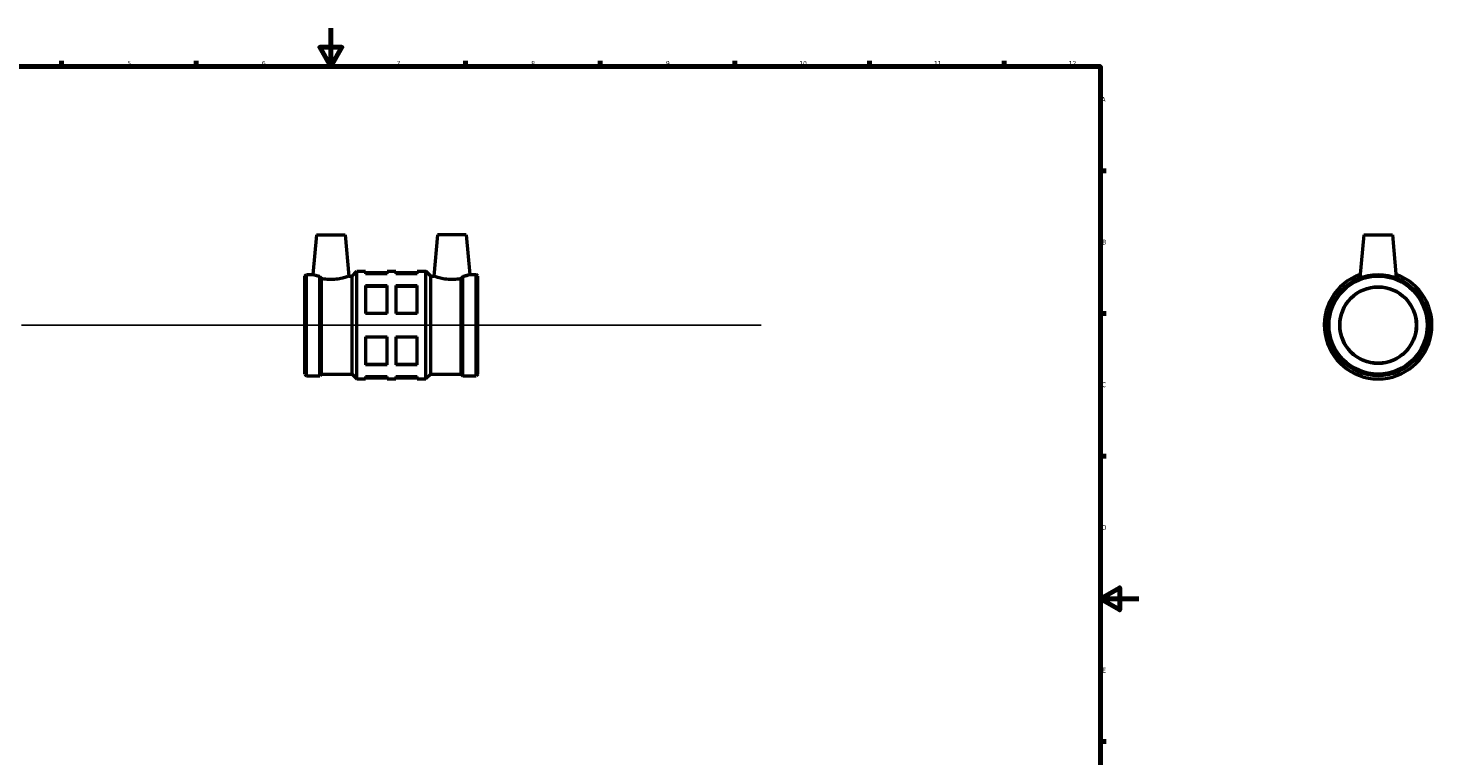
# Model space of a CAD drawing. Header units: millimetres. Extents: x -104 to 1014, y -155 to 1241.
# Tile 4 of 6: x 263 to 993, y 215 to 594. Entities that reach past the tile are written whole.
import ezdxf

# ---------------------------------------------------------------- set-up
doc = ezdxf.new("R2010")
doc.units = ezdxf.units.MM
for name, color, linetype, lineweight in [('Border (ISO)', 7, 'Continuous', 70), ('Sketch Geometry (ISO)', 7, 'Continuous', 25), ('Visible (ISO)', 7, 'Continuous', 50)]:
    doc.layers.add(name, color=color, linetype=linetype, lineweight=lineweight)
doc.styles.add('Note Text (ISO)', font='tahoma.ttf')

# ---------------------------------------------------------------- blocks, each defined once
blk = doc.blocks.new('Borders Default Border')
at = {"layer": 'Border (ISO)'}
for p, q in [((280.3333282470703, 574.000015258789), (280.3333282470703, 576.8999862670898)), ((350.4166793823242, 574.000015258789), (350.4166793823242, 576.8999862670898)), ((490.5833435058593, 574.000015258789), (490.5833435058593, 576.8999862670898)), ((560.6666564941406, 574.000015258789), (560.6666564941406, 576.8999862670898)), ((630.7500076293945, 574.000015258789), (630.7500076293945, 576.8999862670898)), ((700.8333587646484, 574.000015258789), (700.8333587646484, 576.8999862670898)), ((770.9166717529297, 574.000015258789), (770.9166717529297, 576.8999862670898)), ((820.999984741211, 519.7499847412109), (823.8999938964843, 519.7499847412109)), ((820.999984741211, 445.4999923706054), (823.8999938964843, 445.4999923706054)), ((820.999984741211, 371.25), (823.8999938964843, 371.25)), ((820.999984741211, 222.7499961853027), (823.8999938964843, 222.7499961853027))]:
    blk.add_line(p, q, dxfattribs=at)
at = {"layer": 'Border (ISO)', "flags": 128}
for points in [[(420.4999923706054, 594.0000152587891), (420.4999923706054, 574.000015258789), (414.7264862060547, 584.000015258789), (426.2734985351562, 584.000015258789), (420.4999923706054, 574.000015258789)], [(20, 20), (20, 574.000015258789), (820.999984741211, 574.000015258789), (820.999984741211, 20), (20, 20)], [(840.9999847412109, 297.0000076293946), (820.999984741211, 297.0000076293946), (830.9999847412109, 302.773494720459), (830.9999847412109, 291.2265014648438), (820.999984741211, 297.0000076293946)]]:
    blk.add_lwpolyline(points, dxfattribs=at)
at = {"layer": 'Border (ISO)', "color": 232, "true_color": 0xca0064, "char_height": 2.5, "attachment_point": 7, "style": 'Note Text (ISO)'}
for s, insert in [('5', (314.6429940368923, 574.3473257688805)), ('6', (384.6603272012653, 574.3473257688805)), ('7', (454.7676605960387, 574.3999999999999)), ('8', (524.8089938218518, 574.3432739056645)), ('9', (594.882327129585, 574.3513776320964)), ('10', (664.289654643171, 574.3473257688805)), ('11', (734.3729879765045, 574.3999999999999)), ('12', (804.4563213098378, 574.3999999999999)), ('A', (821.5865931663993, 555.625)), ('B', (821.8870346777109, 481.3749999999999)), ('C', (821.7277879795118, 407.0804294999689)), ('D', (821.7340768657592, 332.8750000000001)), ('E', (821.9356570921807, 258.6250000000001))]:
    blk.add_mtext(s, dxfattribs=dict(at, insert=insert))

msp = doc.modelspace()

# ---------------------------------------------------------------- linework, layer by layer
at = {"layer": 'Sketch Geometry (ISO)'}
msp.add_line((259.6312186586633, 439.4273716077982), (644.4312189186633, 439.4273716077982), dxfattribs=at)
at = {"layer": 'Visible (ISO)'}
for p, q in [((413.0312187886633, 486.4273716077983), (411.2219532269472, 465.7473716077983)), ((413.0312187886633, 486.4273716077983), (428.0312187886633, 486.4273716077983)), ((428.0312187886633, 486.4273716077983), (429.9095653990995, 464.9577716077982)), ((476.0312187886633, 486.4273716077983), (474.1528721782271, 464.9577716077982)), ((491.0312187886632, 486.4273716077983), (476.0312187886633, 486.4273716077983)), ((491.0312187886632, 486.4273716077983), (492.8404843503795, 465.7473716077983)), ((957.9637468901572, 486.4273716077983), (956.0004935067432, 463.9872827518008)), ((957.9637468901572, 486.4273716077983), (972.9637468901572, 486.4273716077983)), ((972.9637468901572, 486.4273716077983), (974.9270002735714, 463.9872827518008)), ((407.0312187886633, 464.9577716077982), (407.8208187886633, 465.7473716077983)), ((407.0312187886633, 413.8969716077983), (407.0312187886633, 464.9577716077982)), ((407.8208187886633, 413.1073716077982), (407.8208187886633, 465.7473716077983)), ((407.8208187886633, 465.7473716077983), (411.2219532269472, 465.7473716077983)), ((414.8416187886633, 413.1073716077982), (414.8416187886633, 464.6597072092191)), ((415.6312187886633, 413.8969716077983), (415.6312187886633, 463.6278253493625)), ((429.9095653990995, 464.9577716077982), (431.5616187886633, 464.9577716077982)), ((431.5616187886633, 464.9577716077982), (434.0312187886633, 467.4273716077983)), ((431.5616187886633, 413.8969716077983), (431.5616187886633, 464.9577716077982)), ((434.0312187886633, 411.4273716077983), (434.0312187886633, 467.4273716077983)), ((434.0312187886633, 467.4273716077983), (438.5312187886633, 467.4273716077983)), ((438.5312187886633, 467.4273716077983), (438.5312187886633, 466.1314462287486)), ((438.5312187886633, 466.8673716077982), (449.7812187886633, 466.8673716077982)), ((449.7812187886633, 466.1314462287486), (438.5312187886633, 466.1314462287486)), ((449.7812187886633, 466.1314462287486), (449.7812187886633, 467.4273716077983)), ((449.7812187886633, 467.4273716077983), (454.2812187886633, 467.4273716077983)), ((454.2812187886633, 467.4273716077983), (454.2812187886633, 466.1314462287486)), ((454.2812187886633, 466.8673716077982), (465.5312187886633, 466.8673716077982)), ((465.5312187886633, 466.1314462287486), (454.2812187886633, 466.1314462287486)), ((465.5312187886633, 466.1314462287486), (465.5312187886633, 467.4273716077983)), ((465.5312187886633, 467.4273716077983), (470.0312187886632, 467.4273716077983)), ((470.0312187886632, 411.4273716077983), (470.0312187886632, 467.4273716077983)), ((472.5008187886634, 464.9577716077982), (470.0312187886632, 467.4273716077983)), ((472.5008187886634, 413.8969716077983), (472.5008187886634, 464.9577716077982)), ((472.5008187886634, 464.9577716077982), (474.1528721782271, 464.9577716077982)), ((488.4312187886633, 413.8969716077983), (488.4312187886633, 463.6278253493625)), ((489.2208187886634, 413.1073716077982), (489.2208187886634, 464.6597072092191)), ((492.8404843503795, 465.7473716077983), (496.2416187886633, 465.7473716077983)), ((496.2416187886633, 413.1073716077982), (496.2416187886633, 465.7473716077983)), ((497.0312187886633, 464.9577716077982), (496.2416187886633, 465.7473716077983)), ((497.0312187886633, 413.8969716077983), (497.0312187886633, 464.9577716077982)), ((438.5312187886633, 460.0711370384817), (438.5312187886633, 445.4876807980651)), ((438.5312187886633, 460.0711370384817), (449.7812187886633, 460.0711370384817)), ((438.5312187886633, 459.658261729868), (449.7812187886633, 459.658261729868)), ((449.7812187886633, 445.4876807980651), (449.7812187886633, 460.0711370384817)), ((454.2812187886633, 460.0711370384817), (454.2812187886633, 445.4876807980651)), ((454.2812187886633, 460.0711370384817), (465.5312187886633, 460.0711370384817)), ((454.2812187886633, 459.658261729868), (465.5312187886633, 459.658261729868)), ((465.5312187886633, 445.4876807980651), (465.5312187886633, 460.0711370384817)), ((449.7812187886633, 445.4876807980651), (438.5312187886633, 445.4876807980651)), ((465.5312187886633, 445.4876807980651), (454.2812187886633, 445.4876807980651)), ((438.5312187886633, 433.3670624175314), (438.5312187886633, 418.7836061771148)), ((438.5312187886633, 433.3670624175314), (449.7812187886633, 433.3670624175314)), ((449.7812187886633, 418.7836061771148), (449.7812187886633, 433.3670624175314)), ((454.2812187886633, 433.3670624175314), (454.2812187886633, 418.7836061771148)), ((454.2812187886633, 433.3670624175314), (465.5312187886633, 433.3670624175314)), ((465.5312187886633, 418.7836061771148), (465.5312187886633, 433.3670624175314)), ((438.5312187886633, 419.1964814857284), (449.7812187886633, 419.1964814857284)), ((449.7812187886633, 418.7836061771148), (438.5312187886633, 418.7836061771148)), ((454.2812187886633, 419.1964814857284), (465.5312187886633, 419.1964814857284)), ((465.5312187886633, 418.7836061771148), (454.2812187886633, 418.7836061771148)), ((407.0312187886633, 413.8969716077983), (407.8208187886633, 413.1073716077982)), ((407.8208187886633, 413.1073716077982), (414.8416187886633, 413.1073716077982)), ((415.6312187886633, 413.8969716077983), (414.8416187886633, 413.1073716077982)), ((415.6312187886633, 413.8969716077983), (431.5616187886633, 413.8969716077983)), ((431.5616187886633, 413.8969716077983), (434.0312187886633, 411.4273716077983)), ((434.0312187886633, 411.4273716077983), (438.5312187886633, 411.4273716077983)), ((438.5312187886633, 412.7232969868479), (438.5312187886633, 411.4273716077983)), ((438.5312187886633, 412.7232969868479), (449.7812187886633, 412.7232969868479)), ((438.5312187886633, 411.9873716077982), (449.7812187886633, 411.9873716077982)), ((449.7812187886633, 411.4273716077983), (449.7812187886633, 412.7232969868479)), ((449.7812187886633, 411.4273716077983), (454.2812187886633, 411.4273716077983)), ((454.2812187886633, 412.7232969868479), (454.2812187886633, 411.4273716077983)), ((454.2812187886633, 412.7232969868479), (465.5312187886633, 412.7232969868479)), ((454.2812187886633, 411.9873716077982), (465.5312187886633, 411.9873716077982)), ((465.5312187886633, 411.4273716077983), (465.5312187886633, 412.7232969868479)), ((465.5312187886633, 411.4273716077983), (470.0312187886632, 411.4273716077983)), ((472.5008187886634, 413.8969716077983), (470.0312187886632, 411.4273716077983)), ((472.5008187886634, 413.8969716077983), (488.4312187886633, 413.8969716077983)), ((488.4312187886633, 413.8969716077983), (489.2208187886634, 413.1073716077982)), ((489.2208187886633, 413.1073716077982), (496.2416187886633, 413.1073716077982)), ((497.0312187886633, 413.8969716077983), (496.2416187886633, 413.1073716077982))]:
    msp.add_line(p, q, dxfattribs=at)
for centre, radius in [((965.4637468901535, 439.4273716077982), 26.32000000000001), ((965.4637468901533, 439.4273716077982), 25.53039999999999), ((965.4637468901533, 439.4273716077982), 20), ((965.4637468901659, 439.4273716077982), 19.8)]:
    msp.add_circle(centre, radius, dxfattribs=at)
msp.add_arc((965.4637468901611, 439.4273716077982), 28.00000000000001, 109.4019236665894, 70.59807633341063, dxfattribs=at)
for points, knots in [([(414.8416187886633, 464.6597072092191), (414.5097702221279, 464.7370574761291), (414.2003917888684, 464.8155640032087), (413.1025078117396, 465.110240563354), (412.3960016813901, 465.338750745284), (411.4554633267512, 465.6592300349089), (411.2219532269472, 465.7473716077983), (411.2219532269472, 465.7473716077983)], [3.448631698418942, 3.448631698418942, 3.448631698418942, 3.448631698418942, 3.572662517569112, 3.572662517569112, 3.92889884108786, 3.92889884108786, 4.285135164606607, 4.285135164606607, 4.285135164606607, 4.285135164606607]), ([(429.9095653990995, 464.9577716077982), (429.9095653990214, 464.9577716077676), (429.6741255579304, 464.865396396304), (428.7268120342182, 464.5294736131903), (428.0155126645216, 464.2898841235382), (426.3721435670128, 463.8298010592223), (425.3244311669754, 463.5776002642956), (423.0064863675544, 463.2134902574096), (421.7349044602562, 463.1083089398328), (419.3275331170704, 463.1083089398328), (418.0559512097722, 463.2134902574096), (416.4573906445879, 463.4645971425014), (416.0329480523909, 463.5435937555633), (415.6312187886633, 463.6278253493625)], [1.440719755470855, 1.440719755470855, 1.440719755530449, 1.440719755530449, 1.799973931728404, 1.799973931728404, 2.159228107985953, 2.159228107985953, 2.520333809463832, 2.520333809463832, 2.881439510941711, 2.881439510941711, 3.24254521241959, 3.24254521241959, 3.379509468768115, 3.379509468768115, 3.379509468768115, 3.379509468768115]), ([(488.4312187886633, 463.6278253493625), (488.0294895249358, 463.5435937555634), (487.6050469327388, 463.4645971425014), (486.0064863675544, 463.2134902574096), (484.7349044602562, 463.1083089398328), (483.5312187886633, 463.1083089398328), (482.3275331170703, 463.1083089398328), (481.0559512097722, 463.2134902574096), (478.7380064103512, 463.5776002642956), (477.6902940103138, 463.8298010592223), (476.046924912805, 464.2898841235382), (475.3356255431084, 464.5294736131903), (474.3883120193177, 464.865396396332), (474.1528721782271, 464.9577716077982), (474.1528721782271, 464.9577716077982)], [-0.4980699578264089, -0.4980699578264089, -0.4980699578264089, -0.4980699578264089, -0.3611057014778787, -0.3611057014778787, 0, 0, 0, 0.3611057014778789, 0.3611057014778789, 0.7222114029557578, 0.7222114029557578, 1.081465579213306, 1.081465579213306, 1.440719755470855, 1.440719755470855, 1.440719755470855, 1.440719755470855]), ([(492.8404843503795, 465.7473716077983), (492.840484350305, 465.7473716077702), (492.6069742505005, 465.6592300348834), (491.6664358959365, 465.338750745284), (490.959929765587, 465.110240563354), (489.8620457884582, 464.8155640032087), (489.5526673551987, 464.7370574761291), (489.2208187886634, 464.6597072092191)], [4.285135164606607, 4.285135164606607, 4.28513516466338, 4.28513516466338, 4.641371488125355, 4.641371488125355, 4.997607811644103, 4.997607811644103, 5.121638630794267, 5.121638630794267, 5.121638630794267, 5.121638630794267])]:
    msp.add_open_spline(points, degree=3, knots=knots, dxfattribs=at)
for points in [[(415.6312187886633, 463.6278253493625), (415.3679410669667, 463.97064621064), (415.1027277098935, 464.317300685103), (414.8416187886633, 464.6597072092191)], [(489.2208187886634, 464.6597072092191), (488.9597173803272, 464.3173104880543), (488.6945081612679, 463.97066142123), (488.4312187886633, 463.6278253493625)]]:
    msp.add_open_spline(points, degree=3, dxfattribs=at)

# ---------------------------------------------------------------- block references
msp.add_blockref('Borders Default Border', (0, 0))

doc.saveas('drawing.dxf')
